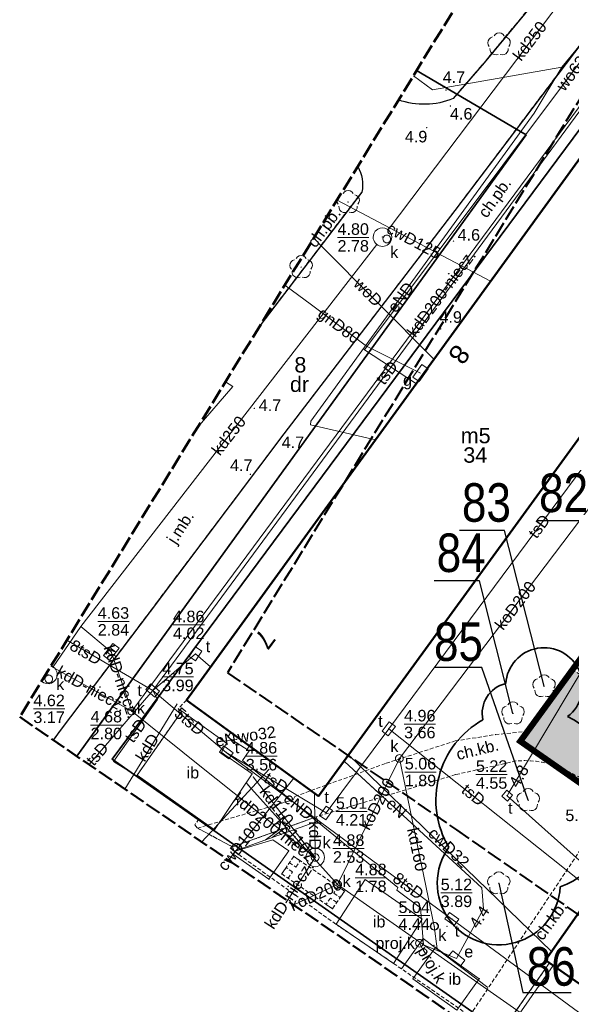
# Model space of a CAD drawing. Extents: x 5477758 to 5478353, y 5918276 to 5918502.
# Tile 23 of 127: x 5477859 to 5477895, y 5918330 to 5918394. Entities that reach past the tile are written whole.
import ezdxf
from ezdxf.enums import TextEntityAlignment as Align

# ---------------------------------------------------------------- set-up
doc = ezdxf.new("R2010")
doc.units = 0
doc.header["$LTSCALE"] = 0.25
doc.header["$PDSIZE"] = 0.75
for name, pattern in [('budynki akt$0$DASHED', [19.05, 12.7, -6.35]), ('PRZER1-1', [2, 1, -1]), ('PRZER2-1', [3, 2, -1]), ('PRZER3-1', [4, 3, -1]), ('PRZER4-1', [5, 4, -1])]:
    doc.linetypes.add(name, pattern=pattern)
doc.layers.get('0').update_dxf_attribs({"linetype": 'CONTINUOUS', "lineweight": 13})
for name, color, linetype, lineweight in [('0_NAWIERZCHNIA UTWARDZONA_CHODNIK', 254, 'CONTINUOUS', 0), ('A_GRANICA OPRACOWANIA', 7, 'CONTINUOUS', 0), ('GEPADR_O', 252, 'CONTINUOUS', 18), ('GEPPGD', 252, 'CONTINUOUS', 18), ('GESBZO', 252, 'CONTINUOUS', 50), ('GESBZO_O', 252, 'CONTINUOUS', 50), ('GESDZI', 30, 'CONTINUOUS', 35), ('GESDZI_O', 30, 'CONTINUOUS', 35), ('GESUZY', 252, 'PRZER1-1', 18), ('GESUZY_O', 252, 'PRZER1-1', 18), ('GOSRBG', 252, 'CONTINUOUS', 18), ('GSLINN', 252, 'CONTINUOUS', 18), ('GSLKRW', 252, 'CONTINUOUS', 25), ('GSPPRB', 252, 'CONTINUOUS', 20), ('GSPRDL', 252, 'CONTINUOUS', 18), ('GSPWPN', 252, 'CONTINUOUS', 13), ('GSPWPN_O', 252, 'CONTINUOUS', 13), ('GSSBWI', 252, 'PRZER2-1', 18), ('GSSDSO', 252, 'CONTINUOUS', 18), ('GSSIIN', 252, 'CONTINUOUS', 18), ('GSSIIN_O', 252, 'CONTINUOUS', 18), ('GSSKOA', 252, 'PRZER3-1', 18), ('GSSKOA_O', 252, 'PRZER3-1', 18), ('GSSKOD', 252, 'PRZER2-1', 18), ('GSSKOD_O', 252, 'PRZER2-1', 18), ('GULCPR', 252, 'CONTINUOUS', 18), ('GULCPR_O', 252, 'CONTINUOUS', 18), ('GULEPR', 252, 'CONTINUOUS', 18), ('GULEPR_O', 252, 'CONTINUOUS', 18), ('GULGPR', 252, 'CONTINUOUS', 18), ('GULGPR_O', 252, 'CONTINUOUS', 18), ('GULKPR', 252, 'CONTINUOUS', 18), ('GULKPR_O', 252, 'CONTINUOUS', 18), ('GULLOB', 252, 'CONTINUOUS', 35), ('GULTPR', 252, 'CONTINUOUS', 18), ('GULTPR_O', 252, 'CONTINUOUS', 18), ('GULWPR', 252, 'CONTINUOUS', 18), ('GULWPR_O', 252, 'CONTINUOUS', 18), ('GUPESE', 252, 'CONTINUOUS', 18), ('GUPESE_O', 252, 'CONTINUOUS', 18), ('GUPGSG', 252, 'CONTINUOUS', 18), ('GUPGSG_O', 252, 'CONTINUOUS', 18), ('GUPIKP', 252, 'CONTINUOUS', 18), ('GUPIWZ', 252, 'CONTINUOUS', 18), ('GUPIWZ_O', 252, 'CONTINUOUS', 18), ('GUPKKS', 252, 'CONTINUOUS', 18), ('GUPKSD', 252, 'CONTINUOUS', 18), ('GUPKSD_O', 252, 'CONTINUOUS', 18), ('GUPPRZ', 252, 'CONTINUOUS', 18), ('GUPPRZ_O', 252, 'CONTINUOUS', 18), ('GUSIKP', 252, 'CONTINUOUS', 18), ('GUSKSD', 252, 'CONTINUOUS', 18), ('wysokosci', 252, 'CONTINUOUS', 18), ('zakres', 252, 'PRZER4-1', 50), ('ZZ_korona', 94, 'CONTINUOUS', 35), ('ZZ_numer-inwentaryzacyjny', 5, 'CONTINUOUS', 25)]:
    doc.layers.add(name, color=color, linetype=linetype, lineweight=lineweight)
doc.layers.add('kołnierz', color=252, linetype='CONTINUOUS', lineweight=70, plot=False)
doc.styles.add('GEO-INFO', font='arial.ttf')
doc.styles.add('zielen', font='ARIALN.TTF', dxfattribs={"height": 2.5})

# ---------------------------------------------------------------- blocks, each defined once
blk = doc.blocks.new('POINT')
at = {"color": 0}
blk.add_point((0, 0), dxfattribs=at)
blk = doc.blocks.new('EPPGN')
blk.add_hatch(color=0).paths.add_polyline_path([(0, -0.09), (0.027812, -0.085595), (0.052901, -0.072812), (0.072812, -0.052901), (0.085595, -0.027812), (0.09, 0), (0.085595, 0.027812), (0.072812, 0.052901), (0.052901, 0.072812), (0.027812, 0.085595), (0, 0.09), (-0.027812, 0.085595), (-0.052901, 0.072812), (-0.072812, 0.052901), (-0.085595, 0.027812), (-0.09, 0), (-0.085595, -0.027812), (-0.072812, -0.052901), (-0.052901, -0.072812), (-0.027812, -0.085595)])
blk = doc.blocks.new('OKRAG_PELNY')
at = {"color": 0}
blk.add_lwpolyline([(0, 0.5), (0.12941, 0.482963), (0.25, 0.433013), (0.353553, 0.353553), (0.433013, 0.25), (0.482963, 0.12941), (0.5, 0), (0.482963, -0.12941), (0.433013, -0.25), (0.353553, -0.353553), (0.25, -0.433013), (0.12941, -0.482963), (0, -0.5), (-0.12941, -0.482963), (-0.25, -0.433013), (-0.353553, -0.353553), (-0.433013, -0.25), (-0.482963, -0.12941), (-0.5, 0), (-0.482963, 0.12941), (-0.433013, 0.25), (-0.353553, 0.353553), (-0.25, 0.433013), (-0.12941, 0.482963)], close=True, dxfattribs=at)
blk = doc.blocks.new('SZAFA1')
at = {"color": 0}
blk.add_lwpolyline([(-1, -0.5), (-1, 0.5), (1, 0.5), (1, -0.5)], close=True, dxfattribs=at)
blk = doc.blocks.new('BUIB10')
at = {"color": 0}
blk.add_lwpolyline([(0, 0), (0.703058, 0.711133), (-0.008075, 1.414191), (-0.711133, 0.703058)], close=True, dxfattribs=at)
blk = doc.blocks.new('ODTN_2')
at = {"color": 0}
for points in [[(-1.5, -0.5), (0.5, 0.5)], [(-0.5, -0.5), (1.5, 0.5)]]:
    blk.add_lwpolyline(points, dxfattribs=at)
blk = doc.blocks.new('KOLO')
blk.add_hatch(color=0).paths.add_polyline_path([(-0.5, 0), (-0.482963, -0.12941), (-0.433013, -0.25), (-0.353553, -0.353553), (-0.25, -0.433013), (-0.12941, -0.482963), (0, -0.5), (0.12941, -0.482963), (0.25, -0.433013), (0.353553, -0.353553), (0.433013, -0.25), (0.482963, -0.12941), (0.5, 0), (0.482963, 0.12941), (0.433013, 0.25), (0.353553, 0.353553), (0.25, 0.433013), (0.12941, 0.482963), (0, 0.5), (-0.12941, 0.482963), (-0.25, 0.433013), (-0.353553, 0.353553), (-0.433013, 0.25), (-0.482963, 0.12941)])
blk = doc.blocks.new('PROSTOKAT1_5-1_PELNY')
at = {"color": 0}
blk.add_lwpolyline([(0.75, -0.5), (-0.75, -0.5), (-0.75, 0.5), (0.75, 0.5)], close=True, dxfattribs=at)
blk = doc.blocks.new('KWADRAT_NIEPRZEZR')
at = {"color": 0}
blk.add_lwpolyline([(-0.5, -0.5), (0.5, -0.5), (0.5, 0.5), (-0.5, 0.5)], close=True, dxfattribs=at)
blk = doc.blocks.new('SUUS05')
at = {"color": 0}
blk.add_lwpolyline([(0.5, -0.25), (-0.5, -0.25), (-0.5, 0.25), (0.5, 0.25)], close=True, dxfattribs=at)
for points in [[(-0.175, -0.25), (-0.175, 0.25)], [(0.175, -0.25), (0.175, 0.25)]]:
    blk.add_lwpolyline(points, dxfattribs=at)
blk = doc.blocks.new('SPDLP')
blk.add_hatch(color=0).paths.add_polyline_path([(0, -0.09), (0.027812, -0.085595), (0.052901, -0.072812), (0.072812, -0.052901), (0.085595, -0.027812), (0.09, 0), (0.085595, 0.027812), (0.072812, 0.052901), (0.052901, 0.072812), (0.027812, 0.085595), (0, 0.09), (-0.027812, 0.085595), (-0.052901, 0.072812), (-0.072812, 0.052901), (-0.085595, 0.027812), (-0.09, 0), (-0.085595, -0.027812), (-0.072812, -0.052901), (-0.052901, -0.072812), (-0.027812, -0.085595)])
at = {"color": 0}
for points in [[(-0.648554, 1.126667), (-0.481106, 1.325358), (-0.255912, 1.454989), (0, 1.5), (0.255912, 1.454989), (0.481106, 1.325358), (0.648554, 1.126667)], [(-1.271938, -0.268652), (-1.40916, -0.048001), (-1.462858, 0.20623), (-1.426585, 0.463525), (-1.304695, 0.693003), (-1.11182, 0.867117), (-0.871109, 0.964971)], [(0.871109, 0.964971), (1.11182, 0.867117), (1.304695, 0.693003), (1.426585, 0.463525), (1.462858, 0.20623), (1.40916, -0.048001), (1.271938, -0.268652)], [(-0.137547, -1.292703), (-0.389802, -1.355024), (-0.648184, -1.327532), (-0.881678, -1.213525), (-1.062258, -1.026689), (-1.168249, -0.78945), (-1.186929, -0.530282)], [(1.186929, -0.530282), (1.168249, -0.78945), (1.062258, -1.026689), (0.881678, -1.213525), (0.648184, -1.327532), (0.389802, -1.355024), (0.137547, -1.292703)]]:
    blk.add_lwpolyline(points, dxfattribs=at)

msp = doc.modelspace()

# ---------------------------------------------------------------- hatches: boundary and pattern name
at = {"layer": '0_NAWIERZCHNIA UTWARDZONA_CHODNIK', "transparency": 33554636}
msp.add_hatch(color=256, dxfattribs=at).paths.add_polyline_path([(5477908.466, 5918357.953), (5477910.48, 5918356.535), (5477909.862, 5918355.583), (5477905.988, 5918350.001), (5477901.191, 5918343.092), (5477908.476, 5918338.173), (5477917.75, 5918331.911), (5477921.163, 5918329.606), (5477926.69, 5918325.875), (5477929.362, 5918324.071), (5477927.905, 5918321.692), (5477920.079, 5918327.139), (5477908.934, 5918334.9), (5477901.4, 5918340.146), (5477899.789, 5918341.268), (5477896.501, 5918343.587), (5477896.259, 5918344.15), (5477895.011, 5918344.835), (5477894.38, 5918345.124), (5477893.823, 5918345.456), (5477893.278, 5918345.836), (5477892.005, 5918346.724), (5477892.445, 5918347.336), (5477895.358, 5918351.387), (5477898.133, 5918349.668), (5477900.686, 5918348.087), (5477901.03, 5918348.011), (5477901.353, 5918348.025), (5477901.759, 5918348.207), (5477903.132, 5918350.182), (5477904.814, 5918352.63), (5477908.466, 5918357.953)])

# ---------------------------------------------------------------- linework, layer by layer
at = {"layer": 'A_GRANICA OPRACOWANIA', "color": 1, "linetype": 'budynki akt$0$DASHED', "ltscale": 0.1, "const_width": 0.4}
msp.add_lwpolyline([(5477902.984, 5918361.774), (5477916.9, 5918352.076), (5477917.564, 5918351.614), (5477920.33, 5918349.686), (5477925.008, 5918346.426), (5477927.636, 5918344.595), (5477927.224, 5918344.001), (5477929.613, 5918342.342), (5477930.353, 5918341.828), (5477931.84, 5918340.796), (5477932.36, 5918340.435), (5477932.052, 5918338.73), (5477931.779, 5918337.302), (5477931.203, 5918334.286), (5477930.468, 5918330.081), (5477929.362, 5918324.071), (5477927.904, 5918321.69), (5477892.005, 5918346.724), (5477902.984, 5918361.774)], dxfattribs=at)
at = {"layer": 'GESBZO', "linetype": 'Continuous', "lineweight": 50}
msp.add_lwpolyline([(5477870.317, 5918349.4), (5477899.19, 5918389.146), (5477907.843, 5918382.921), (5477878.9, 5918343.165)], close=True, dxfattribs=at)
for points in [[(5477893.633, 5918332.514), (5477899.789, 5918341.268), (5477935.862, 5918316.151)], [(5477930.083, 5918307.137), (5477893.633, 5918332.514)]]:
    msp.add_lwpolyline(points, dxfattribs=at)
at = {"layer": 'GESDZI', "linetype": 'Continuous'}
for points in [[(5477927.041, 5918302.392), (5477865.49, 5918345.57), (5477899.13, 5918390.84), (5477901.96, 5918388.82), (5477916.33, 5918408.95), (5477922.92, 5918418.17), (5477913.96, 5918422.85), (5477897.73, 5918431.34), (5477895.359, 5918432.58)], [(5477972.897, 5918373.915), (5477916.33, 5918408.95), (5477901.96, 5918388.82), (5477899.13, 5918390.84), (5477865.49, 5918345.57), (5477927.041, 5918302.392)], [(5477885.27, 5918390.282), (5477892.38, 5918386.11), (5477863.192, 5918345.758)], [(5477892.38, 5918386.11), (5477885.27, 5918390.282)], [(5477863.192, 5918345.758), (5477892.38, 5918386.11)]]:
    msp.add_lwpolyline(points, dxfattribs=at)
at = {"layer": 'GESUZY', "linetype": 'PRZER1-1', "lineweight": 18, "ltscale": 0.5}
for points in [[(5477927.041, 5918302.392), (5477865.49, 5918345.57), (5477899.13, 5918390.84), (5477901.96, 5918388.82), (5477916.33, 5918408.95), (5477972.897, 5918373.915)], [(5477972.897, 5918373.915), (5477916.33, 5918408.95), (5477901.96, 5918388.82), (5477899.13, 5918390.84), (5477865.49, 5918345.57), (5477927.041, 5918302.392)], [(5477885.27, 5918390.282), (5477892.38, 5918386.11), (5477863.192, 5918345.758)], [(5477863.192, 5918345.758), (5477892.38, 5918386.11), (5477885.27, 5918390.282)]]:
    msp.add_lwpolyline(points, dxfattribs=at)
at = {"layer": 'GOSRBG', "linetype": 'Continuous', "lineweight": 18}
for points in [[(5477871.02, 5918367.083), (5477873.324, 5918369.757), (5477872.851, 5918370.063)], [(5477871.318, 5918340.188), (5477875.69, 5918344.904)]]:
    msp.add_lwpolyline(points, dxfattribs=at)
at = {"layer": 'GSLINN', "linetype": 'Continuous', "lineweight": 18}
msp.add_lwpolyline([(5477884.288, 5918331.943), (5477885.69, 5918333.925), (5477889.906, 5918330.737)], dxfattribs=at)
at = {"layer": 'GSLKRW', "linetype": 'Continuous', "lineweight": 25}
for points in [[(5477892.207, 5918427.459), (5477899.62, 5918423.06), (5477903.99, 5918420.33), (5477905.11, 5918418.8), (5477906.16, 5918416.89, -0.254493), (5477905.93, 5918411.56), (5477899.156, 5918402.364), (5477898.251, 5918401.178), (5477889.65, 5918390.79), (5477887.64, 5918388.46, -0.185281), (5477884.097, 5918388.372)], [(5477916.923, 5918411.582, 0.17002), (5477912.469, 5918412.502, 0.138117), (5477909.644, 5918410.498), (5477899.436, 5918396.65), (5477887.751, 5918381.183), (5477876.648, 5918366.683), (5477867.96, 5918355.16), (5477862.12, 5918347.42), (5477861.665, 5918346.805)], [(5477881.442, 5918384.05, -0.185739), (5477881.71, 5918382.391), (5477875.09, 5918373.708)]]:
    msp.add_lwpolyline(points, format="xyb", dxfattribs=at)
at = {"layer": 'GSPPRB', "linetype": 'Continuous', "lineweight": 20}
for p in [(5477890.071, 5918376.593), (5477881.88, 5918372.15), (5477886.392, 5918371.528), (5477885.271, 5918369.927), (5477882.593, 5918366.298), (5477867.96, 5918355.16), (5477863.448, 5918354.169), (5477871.887, 5918351.562), (5477870.317, 5918349.4), (5477870.01, 5918348.68), (5477862.12, 5918347.42), (5477873.191, 5918347.312), (5477872.74, 5918346.74), (5477872.74, 5918346.74), (5477873.57, 5918346.86), (5477873.57, 5918346.86), (5477872.59, 5918346), (5477872.92, 5918346.6), (5477872.71, 5918345.92), (5477880.599, 5918345.378), (5477880.854, 5918345.849), (5477867.11, 5918344.52), (5477874.58, 5918344.6), (5477874.66, 5918344.41), (5477877.296, 5918344.33), (5477874.35, 5918343.86), (5477878.9, 5918343.165), (5477872.13, 5918340.98), (5477875.93, 5918340.32), (5477876.96, 5918339.6), (5477873.35, 5918339.39), (5477873.48, 5918339.58), (5477877.29, 5918339.25), (5477875.67, 5918337.76), (5477876.51, 5918338.11), (5477889.503, 5918337.201), (5477880.59, 5918336.99), (5477879.8, 5918335.85), (5477887.25, 5918334.71), (5477886.4, 5918333.48), (5477886.49, 5918333.34), (5477885.87, 5918332.9), (5477894.028, 5918333.076), (5477893.633, 5918332.514), (5477885.03, 5918331.3), (5477889.34, 5918331.3)]:
    msp.add_point(p, dxfattribs=at)
at = {"layer": 'GSSBWI', "linetype": 'PRZER2-1', "lineweight": 18, "ltscale": 0.5}
msp.add_lwpolyline([(5477880.59, 5918336.99), (5477879.8, 5918335.85), (5477876.51, 5918338.11), (5477877.29, 5918339.25)], close=True, dxfattribs=at)
at = {"layer": 'GSSDSO', "linetype": 'Continuous', "lineweight": 18}
msp.add_lwpolyline([(5477873.415, 5918339.581), (5477878.849, 5918341.532), (5477878.747, 5918341.814), (5477873.313, 5918339.863)], close=True, dxfattribs=at)
for points in [[(5477893.905, 5918332.325), (5477890.614, 5918327.638), (5477915.986, 5918310.045), (5477926.989, 5918302.31)], [(5477927.151, 5918302.563), (5477916.158, 5918310.291), (5477891.033, 5918327.713), (5477894.15, 5918332.153), (5477893.905, 5918332.325)]]:
    msp.add_lwpolyline(points, dxfattribs=at)
at = {"layer": 'GSSIIN', "linetype": 'Continuous', "lineweight": 18}
for points in [[(5477870.01, 5918348.68), (5477872.92, 5918346.6), (5477872.59, 5918346), (5477874.58, 5918344.6), (5477872.13, 5918340.98), (5477867.11, 5918344.52)], [(5477875.93, 5918340.32), (5477876.96, 5918339.6), (5477875.67, 5918337.76), (5477873.35, 5918339.39), (5477873.48, 5918339.58)], [(5477881.929, 5918337.743), (5477885.632, 5918335.167), (5477883.77, 5918332.299), (5477880.039, 5918334.837)], [(5477887.89, 5918329.27), (5477889.34, 5918331.3), (5477886.49, 5918333.34), (5477885.03, 5918331.3)]]:
    msp.add_lwpolyline(points, close=True, dxfattribs=at)
at = {"layer": 'GSSKOA', "linetype": 'PRZER3-1', "lineweight": 18, "ltscale": 0.5}
for points in [[(5477884.1, 5918388.376, 0.183818), (5477887.645, 5918388.462), (5477889.648, 5918390.789), (5477898.251, 5918401.178), (5477899.156, 5918402.364), (5477905.925, 5918411.557, 0.25557), (5477906.159, 5918416.892, 0.066675), (5477903.985, 5918420.327)], [(5477916.923, 5918411.582, 0.17002), (5477912.469, 5918412.502, 0.138117), (5477909.644, 5918410.498), (5477899.436, 5918396.65), (5477887.751, 5918381.183), (5477876.648, 5918366.683), (5477867.96, 5918355.16), (5477862.12, 5918347.42), (5477861.665, 5918346.805)], [(5477875.09, 5918373.708), (5477881.71, 5918382.391, 0.185736), (5477881.442, 5918384.05)]]:
    msp.add_lwpolyline(points, format="xyb", dxfattribs=at)
at = {"layer": 'GSSKOD', "linetype": 'PRZER2-1', "lineweight": 18, "ltscale": 0.5}
for points in [[(5477865.954, 5918352.503), (5477876.648, 5918366.683), (5477887.751, 5918381.183), (5477899.436, 5918396.65), (5477909.644, 5918410.498)], [(5477899.19, 5918389.146), (5477870.317, 5918349.4)], [(5477861.665, 5918346.805), (5477862.12, 5918347.42), (5477865.954, 5918352.503)], [(5477877.367, 5918343.138), (5477883.282, 5918345.295), (5477887.771, 5918346.742), (5477890.389, 5918347.155), (5477892.318, 5918347.351), (5477895.358, 5918351.387), (5477900.686, 5918348.087)], [(5477870.317, 5918349.4), (5477869.771, 5918348.801), (5477870.01, 5918348.68), (5477867.11, 5918344.52), (5477871.128, 5918341.686), (5477870.859, 5918341.3), (5477871.031, 5918341.085), (5477873.313, 5918339.863), (5477873.415, 5918339.581), (5477880.039, 5918334.837), (5477883.77, 5918332.299), (5477888.72, 5918328.897)], [(5477935.861, 5918316.15), (5477899.789, 5918341.268), (5477893.633, 5918332.514), (5477893.905, 5918332.325), (5477890.614, 5918327.638), (5477888.72, 5918328.897), (5477897.292, 5918341.743)]]:
    msp.add_lwpolyline(points, dxfattribs=at)
for points in [[(5477881.442, 5918384.05, -0.185739), (5477881.71, 5918382.391), (5477875.09, 5918373.708)], [(5477896.259, 5918344.15, 0.285123), (5477896.259, 5918344.15), (5477894.684, 5918345.013, 0.114605), (5477891.726, 5918345.443), (5477887.801, 5918344.556), (5477878.747, 5918341.814), (5477873.313, 5918339.863), (5477871.031, 5918341.085), (5477877.244, 5918342.922), (5477877.367, 5918343.138)]]:
    msp.add_lwpolyline(points, format="xyb", dxfattribs=at)
at = {"layer": 'GULCPR', "linetype": 'Continuous', "lineweight": 18}
for points in [[(5477880.105, 5918381.872), (5477890.071, 5918376.593)], [(5477880.854, 5918345.849), (5477894.028, 5918333.076)], [(5477873.052, 5918339), (5477877.296, 5918344.33)]]:
    msp.add_lwpolyline(points, dxfattribs=at)
at = {"layer": 'GULEPR', "linetype": 'Continuous', "lineweight": 18}
for points in [[(5477935.499, 5918397.082), (5477937.361, 5918397.785), (5477912.983, 5918412.792), (5477909.758, 5918408.797), (5477894.703, 5918390.505), (5477886.307, 5918389.031), (5477885.058, 5918389.937)], [(5477894.703, 5918390.505), (5477892.911, 5918387.518), (5477878.389, 5918367.511), (5477878.379, 5918367.263), (5477882.593, 5918366.298)], [(5477873.191, 5918347.312), (5477873.013, 5918346.985), (5477874.399, 5918346.109), (5477873.965, 5918345.468), (5477884.053, 5918337.22), (5477883.975, 5918337.044), (5477885.52, 5918335.915), (5477885.726, 5918333.507), (5477887.854, 5918332.608)], [(5477872.74, 5918346.74), (5477873.57, 5918346.86)], [(5477887.854, 5918332.608), (5477889.607, 5918335.841), (5477889.503, 5918337.201), (5477880.599, 5918345.378)]]:
    msp.add_lwpolyline(points, dxfattribs=at)
at = {"layer": 'GULGPR', "linetype": 'Continuous', "lineweight": 18}
msp.add_lwpolyline([(5477876.707, 5918376.341), (5477878.45, 5918375.068), (5477882.019, 5918372.372), (5477885.522, 5918370.632)], dxfattribs=at)
at = {"layer": 'GULKPR', "linetype": 'Continuous', "lineweight": 18}
for points in [[(5477915.758, 5918414.847), (5477904.421, 5918399.536), (5477906.967, 5918402.974), (5477866.761, 5918348.672)], [(5477883.411, 5918379.939), (5477903.221, 5918406.146), (5477905.72, 5918409.379)], [(5477861.663, 5918351.553), (5477863.448, 5918354.169), (5477882.682, 5918378.986)], [(5477899.231, 5918365.503), (5477884.15, 5918345.61)], [(5477865.431, 5918352.53), (5477863.448, 5918354.169)], [(5477865.431, 5918352.53), (5477866.761, 5918348.672)], [(5477861.508, 5918351.598), (5477866.761, 5918348.672)], [(5477869.724, 5918349.145), (5477866.313, 5918343.62)], [(5477866.761, 5918348.672), (5477871.19, 5918345.136), (5477877.76, 5918339.891), (5477878.68, 5918339.18)], [(5477884.15, 5918345.61), (5477880.14, 5918337.42)], [(5477886.41, 5918334.71), (5477884.15, 5918345.61)], [(5477878.68, 5918339.18), (5477874.66, 5918344.41)], [(5477880.14, 5918337.42), (5477874.35, 5918343.86), (5477874.204, 5918344.044)], [(5477878.628, 5918343.362), (5477878.68, 5918339.18)], [(5477878.68, 5918339.18), (5477876.877, 5918336.377)], [(5477880.14, 5918337.42), (5477877.287, 5918336.096)], [(5477911.614, 5918315.37), (5477880.14, 5918337.42)], [(5477886.61, 5918333.25), (5477886.41, 5918334.71)]]:
    msp.add_lwpolyline(points, dxfattribs=at)
at = {"layer": 'GULKPR', "linetype": 'PRZER3-1', "lineweight": 18, "ltscale": 0.5}
msp.add_lwpolyline([(5477885.45, 5918333.61), (5477885.87, 5918332.9)], dxfattribs=at)
at = {"layer": 'GULLOB', "linetype": 'Continuous', "lineweight": 35}
msp.add_lwpolyline([(5477880.599, 5918345.378), (5477882.809, 5918343.349)], dxfattribs=at)
at = {"layer": 'GULTPR', "linetype": 'Continuous', "lineweight": 18}
for points in [[(5477868.129, 5918350.025), (5477898.547, 5918391.286)], [(5477902.995, 5918373.828), (5477883.461, 5918347.533)], [(5477904.55, 5918365.6), (5477904.421, 5918365.385), (5477891.28, 5918343.408), (5477891.15, 5918343.19), (5477897.286, 5918337.71)], [(5477868.129, 5918350.025), (5477862.55, 5918353.294)], [(5477868.129, 5918350.025), (5477870.903, 5918352.396)], [(5477870.903, 5918352.396), (5477871.887, 5918351.562)], [(5477863.993, 5918345.21), (5477868.129, 5918350.025)], [(5477868.129, 5918350.025), (5477868.44, 5918349.429), (5477865.579, 5918345.401), (5477867.518, 5918344.203)], [(5477868.129, 5918350.025), (5477872.906, 5918346.001)], [(5477879.383, 5918342.069), (5477883.461, 5918347.533)], [(5477883.461, 5918347.533), (5477895.826, 5918337.713), (5477896.814, 5918337.039)], [(5477872.906, 5918346.001), (5477887.561, 5918335.178)], [(5477872.906, 5918346.001), (5477879.383, 5918342.069)], [(5477887.561, 5918335.178), (5477928.691, 5918304.966)]]:
    msp.add_lwpolyline(points, dxfattribs=at)
at = {"layer": 'GULWPR', "linetype": 'Continuous', "lineweight": 18}
for points in [[(5477915.953, 5918418.122), (5477908.77, 5918408.053), (5477881.88, 5918372.15), (5477885.271, 5918369.927)], [(5477878.592, 5918379.41), (5477879.008, 5918378.962), (5477886.392, 5918371.528)], [(5477873.57, 5918346.86), (5477872.74, 5918346.74)]]:
    msp.add_lwpolyline(points, dxfattribs=at)
at = {"layer": 'GUPPRZ_O', "linetype": 'Continuous', "lineweight": 9, "flags": 128}
for points in [[(5477880.132, 5918379.438), (5477882.17, 5918379.438)], [(5477864.555, 5918354.509), (5477866.593, 5918354.509)], [(5477869.446, 5918354.279), (5477871.485, 5918354.279)], [(5477868.744, 5918350.898), (5477870.782, 5918350.898)], [(5477860.374, 5918348.83), (5477862.412, 5918348.83)], [(5477864.092, 5918347.775), (5477866.131, 5918347.775)], [(5477884.456, 5918347.84), (5477886.495, 5918347.84)], [(5477874.171, 5918345.754), (5477876.21, 5918345.754)], [(5477884.502, 5918344.724), (5477886.54, 5918344.724)], [(5477889.122, 5918344.565), (5477891.16, 5918344.565)], [(5477880.025, 5918342.167), (5477882.063, 5918342.167)], [(5477879.835, 5918339.755), (5477881.873, 5918339.755)], [(5477881.279, 5918337.85), (5477883.317, 5918337.85)], [(5477886.837, 5918336.879), (5477888.875, 5918336.879)], [(5477884.095, 5918335.399), (5477886.134, 5918335.399)]]:
    msp.add_lwpolyline(points, dxfattribs=at)
at = {"layer": 'GUSIKP', "linetype": 'Continuous', "lineweight": 18}
msp.add_lwpolyline([(5477883.649, 5918379.46, 0.57735), (5477882.749, 5918379.98, 1.732051)], format="xyb", close=True, dxfattribs=at)
for points in [[(5477861.925, 5918351.057, 0.318466), (5477861.524, 5918351.624)], [(5477860.91, 5918350.624, 0.660496), (5477861.925, 5918351.057)]]:
    msp.add_lwpolyline(points, format="xyb", dxfattribs=at)
at = {"layer": 'GUSKSD', "linetype": 'Continuous', "lineweight": 18}
msp.add_lwpolyline([(5477878.68, 5918338.58, -1), (5477878.68, 5918339.78, -1)], format="xyb", close=True, dxfattribs=at)
at = {"layer": 'kołnierz', "linetype": 'PRZER4-1', "lineweight": 50}
msp.add_lwpolyline([(5477977.309, 5918380.798), (5477954.837, 5918395.479), (5477993.178, 5918463.057), (5477934.574, 5918496.308), (5477890.354, 5918424.446), (5477901.969, 5918417.467), (5477859.483, 5918348.301), (5477882.168, 5918332.75), (5477926.647, 5918301.778)], close=True, dxfattribs=at)
at = {"layer": 'zakres', "linetype": 'PRZER4-1', "lineweight": 40}
msp.add_lwpolyline([(5477963.54, 5918377.848), (5477941.504, 5918392.244), (5477979.546, 5918459.295), (5477938.033, 5918482.848), (5477904.167, 5918427.813), (5477915.775, 5918420.837), (5477872.982, 5918351.171), (5477887.852, 5918340.978), (5477923.836, 5918315.921)], close=True, dxfattribs=at)
at = {"layer": 'ZZ_korona'}
for centre, radius, start, end in [((5477893.549, 5918350.298), 2.5, 307.79643, 175.99256), ((5477891.53, 5918348.53), 2, 103.73341, 191.78694), ((5477892.521, 5918342.897, 10.12), 6, 119.43928, 210.66593), ((5477892.521, 5918342.897, 10.12), 6, 290.30233, 64.74331), ((5477890.61, 5918337.504, 10.12), 4, 144.33284, 356.63541)]:
    msp.add_arc(centre, radius, start, end, dxfattribs=at)
at = {"layer": 'ZZ_numer-inwentaryzacyjny'}
for points in [[(5477898.182, 5918352.421), (5477895.999, 5918361.037), (5477893.068, 5918361.037)], [(5477893.549, 5918350.298), (5477890.987, 5918360.409), (5477888.056, 5918360.409)], [(5477891.53, 5918348.53), (5477889.346, 5918357.146), (5477886.416, 5918357.146)], [(5477892.521, 5918342.897), (5477889.505, 5918351.512), (5477886.417, 5918351.512)]]:
    msp.add_lwpolyline(points, dxfattribs=at)
at = {"layer": 'ZZ_numer-inwentaryzacyjny', "elevation": 10.12}
msp.add_lwpolyline([(5477890.61, 5918337.504), (5477892.18, 5918330.399), (5477895.305, 5918330.399)], dxfattribs=at)

# ---------------------------------------------------------------- block references
at = {"layer": 'GEPPGD', "lineweight": 18, "xscale": 0.5, "yscale": 0.5}
for p in [(5477892.38, 5918386.11), (5477865.49, 5918345.57)]:
    msp.add_blockref('EPPGN', p, dxfattribs=at)
at = {"layer": 'GSPRDL', "color": 96, "lineweight": 18, "true_color": 0x008000, "xscale": 0.5, "yscale": 0.5}
for p in [(5477890.626, 5918391.978), (5477880.817, 5918381.736), (5477877.768, 5918377.515), (5477893.549, 5918350.298), (5477891.53, 5918348.53), (5477892.521, 5918342.897), (5477890.61, 5918337.504)]:
    msp.add_blockref('SPDLP', p, dxfattribs=at)
at = {"layer": 'GSPWPN', "lineweight": 13, "xscale": 0.09, "yscale": 0.09}
for p in [(5477887.182, 5918389.007), (5477887.463, 5918387.977), (5477885.926, 5918386.573), (5477887.667, 5918379.203), (5477886.835, 5918373.5), (5477874.725, 5918368.341), (5477876.648, 5918366.683), (5477874.475, 5918364.061)]:
    msp.add_blockref('KOLO', p, dxfattribs=at)
at = {"layer": 'GSSBWI', "lineweight": 18, "xscale": 0.5, "yscale": 0.5}
for p, rotation in [((5477877.29, 5918339.25), 190.6072104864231), ((5477876.51, 5918338.11), 280.5666556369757), ((5477880.59, 5918336.99), 100.4367427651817), ((5477879.8, 5918335.85), 10.39618791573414)]:
    msp.add_blockref('BUIB10', p, dxfattribs=dict(at, rotation=rotation))
at = {"layer": 'GSSDSO', "lineweight": 18, "xscale": 0.5, "yscale": 0.300000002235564, "rotation": 199.75264361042}
msp.add_blockref('ODTN_2', (5477876.081, 5918340.697), dxfattribs=at)
at = {"layer": 'GUPESE', "lineweight": 18, "xscale": 0.5, "yscale": 0.5, "rotation": 322.1379972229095}
msp.add_blockref('SZAFA1', (5477887.854, 5918332.608), dxfattribs=at)
at = {"layer": 'GUPGSG', "lineweight": 18, "xscale": 0.5, "yscale": 0.5, "rotation": 55.30485131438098}
msp.add_blockref('SZAFA1', (5477885.522, 5918370.632), dxfattribs=at)
at = {"layer": 'GUPIKP', "lineweight": 18, "xscale": 0.5, "yscale": 0.5}
for p in [(5477870.903, 5918352.396), (5477868.129, 5918350.025), (5477883.461, 5918347.533), (5477872.906, 5918346.001), (5477891.15, 5918343.19), (5477879.383, 5918342.069), (5477887.561, 5918335.178)]:
    msp.add_blockref('POINT', p, dxfattribs=at)
at = {"layer": 'GUPIWZ', "lineweight": 18, "xscale": 0.5, "yscale": 0.5}
for p in [(5477883.33, 5918379.344), (5477861.374, 5918350.767), (5477866.761, 5918348.672), (5477884.15, 5918345.61), (5477878.68, 5918339.18), (5477880.14, 5918337.42), (5477886.44, 5918334.71)]:
    msp.add_blockref('OKRAG_PELNY', p, dxfattribs=at)
for name, p, rotation in [('PROSTOKAT1_5-1_PELNY', (5477870.903, 5918352.396), 56.06781076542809), ('PROSTOKAT1_5-1_PELNY', (5477868.129, 5918350.025), 319.6791837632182), ('PROSTOKAT1_5-1_PELNY', (5477883.461, 5918347.533), 232.6359189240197), ('PROSTOKAT1_5-1_PELNY', (5477872.906, 5918346.001), 323.9275341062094), ('KWADRAT_NIEPRZEZR', (5477891.15, 5918343.19), 318.9265788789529), ('PROSTOKAT1_5-1_PELNY', (5477879.383, 5918342.069), 234.2375846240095), ('PROSTOKAT1_5-1_PELNY', (5477887.561, 5918335.178), 324.2751634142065)]:
    msp.add_blockref(name, p, dxfattribs=dict(at, rotation=rotation))
at = {"layer": 'GUPKKS', "lineweight": 18, "rotation": 232.080993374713}
msp.add_blockref('SUUS05', (5477865.431, 5918352.53), dxfattribs=at)
at = {"layer": 'GUPKSD', "lineweight": 18, "xscale": 0.5, "yscale": 0.5}
for name, p in [('POINT', (5477866.761, 5918348.672)), ('POINT', (5477884.15, 5918345.61)), ('POINT', (5477880.14, 5918337.42)), ('OKRAG_PELNY', (5477886.41, 5918334.71)), ('OKRAG_PELNY', (5477885.45, 5918333.61))]:
    msp.add_blockref(name, p, dxfattribs=at)
at = {"layer": 'GUPPRZ', "lineweight": 18}
for p in [(5477883.049, 5918379.46), (5477865.431, 5918352.53), (5477870.903, 5918352.396), (5477861.325, 5918351.057), (5477868.129, 5918350.025), (5477866.761, 5918348.672), (5477883.461, 5918347.533), (5477872.906, 5918346.001), (5477884.116, 5918345.606), (5477891.15, 5918343.19), (5477891.28, 5918343.408), (5477879.383, 5918342.069), (5477878.68, 5918339.18), (5477880.14, 5918337.42), (5477889.607, 5918335.841), (5477887.561, 5918335.178), (5477886.41, 5918334.71)]:
    msp.add_blockref('POINT', p, dxfattribs=at)

# ---------------------------------------------------------------- texts
at = {"layer": 'GEPADR_O', "linetype": 'Continuous', "lineweight": 0, "style": 'GEO-INFO'}
for s, p in [('8', (5477887.829, 5918372.6)), ('7', (5477875.183, 5918354.113))]:
    msp.add_text(s, height=1.25, rotation=233.26195, dxfattribs=at).set_placement(p)
at = {"layer": 'GESBZO_O', "linetype": 'Continuous', "lineweight": 0, "style": 'GEO-INFO'}
msp.add_text('m5', height=1, dxfattribs=at).set_placement((5477890.076, 5918366.076), align=Align.RIGHT)
msp.add_text('34', height=1, dxfattribs=at).set_placement((5477889.08, 5918365.813), align=Align.TOP_CENTER)
at = {"layer": 'GESDZI_O', "linetype": 'Continuous', "lineweight": 0, "style": 'GEO-INFO'}
msp.add_text('8', height=1, dxfattribs=at).set_placement((5477877.717, 5918371.173), align=Align.MIDDLE_CENTER)
at = {"layer": 'GESUZY_O', "linetype": 'Continuous', "lineweight": 0, "style": 'GEO-INFO'}
msp.add_text('dr', height=1, dxfattribs=at).set_placement((5477877.661, 5918369.912), align=Align.MIDDLE_CENTER)
at = {"layer": 'GSPWPN_O', "linetype": 'Continuous', "lineweight": 0, "style": 'GEO-INFO'}
for s, p in [('4.7', (5477886.964, 5918389.475)), ('4.6', (5477887.437, 5918387.099)), ('4.9', (5477884.507, 5918385.615)), ('4.6', (5477887.934, 5918379.236)), ('4.9', (5477886.755, 5918373.897)), ('4.7', (5477875.013, 5918368.171)), ('4.7', (5477876.506, 5918365.761)), ('4.7', (5477873.149, 5918364.275))]:
    msp.add_text(s, height=0.75, dxfattribs=at).set_placement(p)
at = {"layer": 'GSSIIN_O', "linetype": 'Continuous', "lineweight": 0, "style": 'GEO-INFO'}
for p in [(5477870.736, 5918344.7), (5477882.835, 5918335.024), (5477887.748, 5918331.299)]:
    msp.add_text('ib', height=0.75, dxfattribs=at).set_placement(p, align=Align.MIDDLE)
at = {"layer": 'GSSKOA_O', "linetype": 'Continuous', "lineweight": 0, "style": 'GEO-INFO'}
msp.add_text('j.mb.', height=0.75, rotation=57.10507, dxfattribs=at).set_placement((5477869.999, 5918360.57), align=Align.MIDDLE)
at = {"layer": 'GSSKOD_O', "linetype": 'Continuous', "lineweight": 0, "style": 'GEO-INFO'}
for s, rotation, p in [('ch.pb.', 54.83357, (5477890.413, 5918381.974)), ('ch.kb.', 13.62701, (5477889.218, 5918346.202)), ('ch.kb.', 54.02761, (5477893.966, 5918335.089))]:
    msp.add_text(s, height=0.75, rotation=rotation, dxfattribs=at).set_placement(p, align=Align.MIDDLE)
msp.add_text('ch.pb.', height=0.75, rotation=53.62437, dxfattribs=at).set_placement((5477879.25, 5918380.082), align=Align.MIDDLE_CENTER)
at = {"layer": 'GULCPR_O', "linetype": 'Continuous', "lineweight": 0, "style": 'GEO-INFO'}
for s, rotation, p in [('cwD125', 332.08606, (5477885.088, 5918379.233)), ('cwD100', 51.47451, (5477873.745, 5918339.949))]:
    msp.add_text(s, height=0.75, rotation=rotation, dxfattribs=at).set_placement(p, align=Align.MIDDLE_CENTER)
msp.add_text('cwD32', height=0.75, rotation=315.88496, dxfattribs=at).set_placement((5477887.365, 5918339.818), align=Align.MIDDLE)
at = {"layer": 'GULEPR_O', "linetype": 'Continuous', "lineweight": 0, "style": 'GEO-INFO'}
for s, rotation, p in [('eND', 54.02668, (5477884.241, 5918375.557)), ('eN', 8.22673, (5477872.864, 5918346.833)), ('eND', 320.72831, (5477877.598, 5918342.507)), ('eN', 317.44021, (5477883.957, 5918342.393))]:
    msp.add_text(s, height=0.75, rotation=rotation, dxfattribs=at).set_placement(p, align=Align.MIDDLE)
at = {"layer": 'GULGPR_O', "linetype": 'Continuous', "lineweight": 0, "style": 'GEO-INFO'}
msp.add_text('gnD80', height=0.75, rotation=322.938, dxfattribs=at).set_placement((5477880.234, 5918373.72), align=Align.MIDDLE_CENTER)
at = {"layer": 'GULKPR_O', "linetype": 'Continuous', "lineweight": 0, "style": 'GEO-INFO'}
for s, rotation, p in [('kd250', 52.91423, (5477892.619, 5918392.202)), ('kd250', 52.22359, (5477873.065, 5918366.577)), ('kdD-niecz.', 330.8804, (5477864.135, 5918350.135)), ('kdD', 58.30679, (5477867.772, 5918346.323)), ('ks110', 311.95771, (5477877.245, 5918340.64)), ('kdD-niecz.', 57.2491, (5477877, 5918336.74)), ('koD200', 24.89656, (5477878.714, 5918336.758))]:
    msp.add_text(s, height=0.75, rotation=rotation, dxfattribs=at).set_placement(p, align=Align.MIDDLE_CENTER)
for s, rotation, p in [('kdD200-niecz.', 53.48382, (5477886.864, 5918375.823)), ('koD200', 52.77741, (5477891.673, 5918355.554)), ('kdD-niecz.', 289.02317, (5477866.096, 5918350.601)), ('koD200', 62.30448, (5477882.683, 5918342.665)), ('kdD200-niecz.', 321.40045, (5477876.123, 5918341.071)), ('kd110', 307.5474, (5477876.2, 5918342.549)), ('kdD', 270.71385, (5477878.682, 5918340.598)), ('kd160', 281.7137, (5477885.316, 5918339.703)), ('proj.k', 300.6064, (5477886.169, 5918332.182))]:
    msp.add_text(s, height=0.75, rotation=rotation, dxfattribs=at).set_placement(p, align=Align.MIDDLE)
at = {"layer": 'GULTPR_O', "linetype": 'Continuous', "lineweight": 0, "style": 'GEO-INFO'}
for s, rotation, p in [('tsD', 53.60205, (5477883.338, 5918370.655)), ('tsD', 53.39194, (5477893.228, 5918360.68)), ('5tsD', 319.89288, (5477870.518, 5918348.013)), ('tsD', 54.60829, (5477867.009, 5918347.415)), ('tsD', 328.73958, (5477876.145, 5918344.035)), ('tsD', 321.54278, (5477888.959, 5918343.243)), ('8tsD', 323.55115, (5477884.733, 5918337.334))]:
    msp.add_text(s, height=0.75, rotation=rotation, dxfattribs=at).set_placement(p, align=Align.MIDDLE)
for s, rotation, p in [('8tsD', 329.62945, (5477863.775, 5918352.505)), ('tsD', 49.34202, (5477864.522, 5918345.909))]:
    msp.add_text(s, height=0.75, rotation=rotation, dxfattribs=at).set_placement(p, align=Align.MIDDLE_CENTER)
at = {"layer": 'GULWPR_O', "linetype": 'Continuous', "lineweight": 0, "style": 'GEO-INFO'}
for s, rotation, p in [('wo63', 53.16866, (5477895.325, 5918390.102)), ('wo32', 8.22673, (5477874.876, 5918347.173))]:
    msp.add_text(s, height=0.75, rotation=rotation, dxfattribs=at).set_placement(p, align=Align.MIDDLE)
msp.add_text('woD', height=0.75, rotation=314.80449, dxfattribs=at).set_placement((5477882.119, 5918375.891), align=Align.MIDDLE_CENTER)
at = {"layer": 'GUPESE_O', "linetype": 'Continuous', "lineweight": 0, "style": 'GEO-INFO'}
msp.add_text('e', height=0.75, dxfattribs=at).set_placement((5477888.947, 5918332.689), align=Align.RIGHT)
at = {"layer": 'GUPGSG_O', "linetype": 'Continuous', "lineweight": 0, "style": 'GEO-INFO'}
msp.add_text('g', height=0.75, dxfattribs=at).set_placement((5477884.97, 5918369.804), align=Align.RIGHT)
at = {"layer": 'GUPIWZ_O', "linetype": 'Continuous', "lineweight": 0, "style": 'GEO-INFO'}
for s, p in [('k', (5477884.073, 5918378.117)), ('t', (5477871.862, 5918352.509)), ('k', (5477862.383, 5918350.048)), ('t', (5477867.42, 5918349.657)), ('k', (5477867.62, 5918348.51)), ('t', (5477883.065, 5918347.661)), ('t', (5477873.751, 5918345.952)), ('k', (5477884.086, 5918346.031)), ('t', (5477879.563, 5918342.72)), ('t', (5477891.498, 5918342.02)), ('k', (5477879.689, 5918339.774)), ('k', (5477880.989, 5918337.265)), ('k', (5477887.202, 5918333.764)), ('t', (5477888.043, 5918334.039))]:
    msp.add_text(s, height=0.75, dxfattribs=at).set_placement(p, align=Align.RIGHT)
at = {"layer": 'GUPKSD_O', "linetype": 'Continuous', "lineweight": 0, "style": 'GEO-INFO'}
msp.add_text('proj.k', height=0.75, dxfattribs=at).set_placement((5477885.155, 5918333.243), align=Align.RIGHT)
at = {"layer": 'GUPPRZ_O', "linetype": 'Continuous', "lineweight": 0, "style": 'GEO-INFO'}
for s, p in [('4.80', (5477880.132, 5918379.611)), ('2.78', (5477880.132, 5918378.516)), ('4.63', (5477864.555, 5918354.681)), ('4.86', (5477869.446, 5918354.452)), ('2.84', (5477864.555, 5918353.586)), ('4.02', (5477869.446, 5918353.357)), ('4.75', (5477868.744, 5918351.071)), ('3.99', (5477868.744, 5918349.976)), ('4.62', (5477860.374, 5918349.003)), ('3.17', (5477860.374, 5918347.908)), ('4.68', (5477864.092, 5918347.948)), ('4.96', (5477884.456, 5918348.013)), ('2.80', (5477864.092, 5918346.853)), ('3.66', (5477884.456, 5918346.918)), ('4.86', (5477874.171, 5918345.926)), ('3.56', (5477874.171, 5918344.831)), ('5.06', (5477884.502, 5918344.896)), ('5.22', (5477889.122, 5918344.737)), ('1.89', (5477884.502, 5918343.801)), ('4.55', (5477889.122, 5918343.642)), ('5.01', (5477880.025, 5918342.34)), ('4.21', (5477880.025, 5918341.245)), ('4.88', (5477879.835, 5918339.928)), ('2.53', (5477879.835, 5918338.833)), ('4.88', (5477881.279, 5918338.022)), ('1.78', (5477881.279, 5918336.927)), ('5.12', (5477886.837, 5918337.052)), ('3.89', (5477886.837, 5918335.957)), ('5.04', (5477884.095, 5918335.572)), ('4.44', (5477884.095, 5918334.477))]:
    msp.add_text(s, height=0.75, dxfattribs=at).set_placement(p)
msp.add_text('4.8', height=0.75, rotation=58.96253, dxfattribs=at).set_placement((5477891.529, 5918343.838), align=Align.MIDDLE_LEFT)
msp.add_text('4.4', height=0.75, rotation=56.11275, dxfattribs=at).set_placement((5477889.748, 5918335.921), align=Align.MIDDLE_RIGHT)
at = {"layer": 'wysokosci', "style": 'GEO-INFO'}
msp.add_text('5.11', height=0.75, dxfattribs=at).set_placement((5477894.933, 5918342.29), align=Align.TOP_LEFT)
at = {"layer": 'wysokosci', "color": 7, "style": 'GEO-INFO'}
msp.add_text('5.11', height=0.75, dxfattribs=at).set_placement((5477894.933, 5918342.29), align=Align.TOP_LEFT)
at = {"layer": 'ZZ_numer-inwentaryzacyjny', "linetype": 'Continuous', "char_height": 2.5, "width": 3.31586, "attachment_point": 1, "style": 'zielen'}
for s, insert in [('82', (5477893.224, 5918364.108)), ('83', (5477888.212, 5918363.48)), ('85', (5477886.396, 5918354.441, 10.06)), ('86', (5477892.422, 5918333.353, 10.06))]:
    msp.add_mtext(s, dxfattribs=dict(at, insert=insert))
at = {"layer": 'ZZ_numer-inwentaryzacyjny', "color": 30, "linetype": 'Continuous', "true_color": 0xf8991e, "insert": (5477886.572, 5918360.217), "char_height": 2.5, "width": 3.31586, "attachment_point": 1, "style": 'zielen'}
msp.add_mtext('84', dxfattribs=at)

doc.saveas('drawing.dxf')
